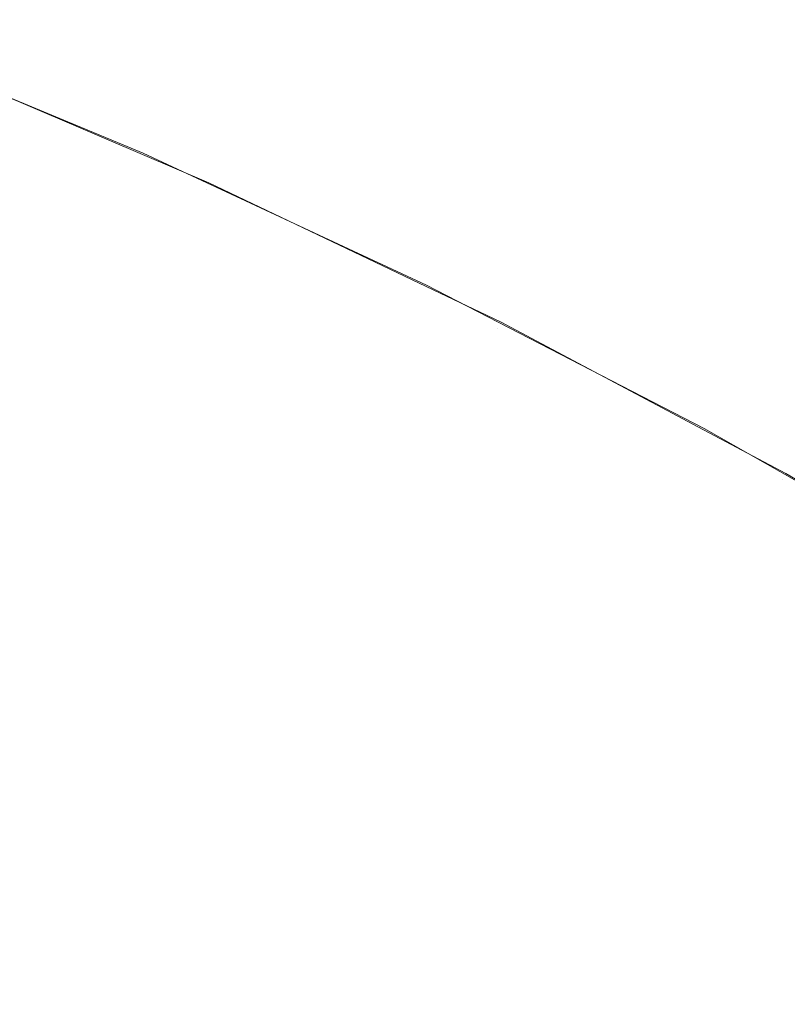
# Model space of a CAD drawing. Header units: centimetres. Extents: x -26 to 27.3, y 37.2 to 39.
# Tile 184 of 256: x -8.121 to -8.1109, y 38.9804 to 38.9934. Entities that reach past the tile are written whole.
import ezdxf

# ---------------------------------------------------------------- set-up
doc = ezdxf.new("R2010")
doc.units = ezdxf.units.CM
doc.header["$LTSCALE"] = 2.54
doc.layers.add('Lucido design-1', color=7, linetype='Continuous')

# ---------------------------------------------------------------- blocks, each defined once
blk = doc.blocks.new('Gruppo-6-1')
at = {"color": 7, "linetype": 'Continuous', "lineweight": 9}
for points, invisible_edges in [([(-8.125713, 38.994626, -349.761412), (-8.124662, 38.994626, -349.754387), (-8.120855, 38.993202, -349.75504), (-8.121883, 38.993202, -349.761903)], 15), ([(-8.125713, 38.994626, -373.728175), (-8.124662, 38.994626, -373.72115), (-8.120855, 38.993202, -373.721803), (-8.121883, 38.993202, -373.728666)], 15), ([(-8.124662, 38.994626, -349.754387), (-8.123313, 38.994626, -349.747413), (-8.119538, 38.993202, -349.748226), (-8.120855, 38.993202, -349.75504)], 15), ([(-8.124662, 38.994626, -373.72115), (-8.123313, 38.994626, -373.714176), (-8.119538, 38.993202, -373.714989), (-8.120855, 38.993202, -373.721803)], 15), ([(-8.123313, 38.994626, -349.747413), (-8.121669, 38.994626, -349.740502), (-8.117932, 38.993202, -349.741475), (-8.119538, 38.993202, -349.748226)], 15), ([(-8.123313, 38.994626, -373.714176), (-8.121669, 38.994626, -373.707265), (-8.117932, 38.993202, -373.708238), (-8.119538, 38.993202, -373.714989)], 15), ([(-8.121669, 38.994626, -349.740502), (-8.119734, 38.994626, -349.733667), (-8.116041, 38.993202, -349.734798), (-8.117932, 38.993202, -349.741475)], 15), ([(-8.121669, 38.994626, -373.707265), (-8.119734, 38.994626, -373.70043), (-8.116041, 38.993202, -373.701561), (-8.117932, 38.993202, -373.708238)], 15), ([(-8.119734, 38.994626, -349.733667), (-8.11751, 38.994626, -349.726921), (-8.113869, 38.993202, -349.728207), (-8.116041, 38.993202, -349.734798)], 15), ([(-8.119734, 38.994626, -373.70043), (-8.11751, 38.994626, -373.693684), (-8.113869, 38.993202, -373.69497), (-8.116041, 38.993202, -373.701561)], 15), ([(-8.11751, 38.994626, -349.726921), (-8.115002, 38.994626, -349.720275), (-8.111418, 38.993202, -349.721715), (-8.113869, 38.993202, -349.728207)], 15), ([(-8.11751, 38.994626, -373.693684), (-8.115002, 38.994626, -373.687038), (-8.111418, 38.993202, -373.688478), (-8.113869, 38.993202, -373.69497)], 15), ([(-8.115002, 38.994626, -349.720275), (-8.112214, 38.994626, -349.713741), (-8.108695, 38.993202, -349.715332), (-8.111418, 38.993202, -349.721715)], 15), ([(-8.115002, 38.994626, -373.687038), (-8.112214, 38.994626, -373.680504), (-8.108695, 38.993202, -373.682095), (-8.111418, 38.993202, -373.688478)], 15), ([(-8.112214, 38.994626, -349.713741), (-8.109151, 38.994626, -349.707332), (-8.105703, 38.993202, -349.709071), (-8.108695, 38.993202, -349.715332)], 15), ([(-8.112214, 38.994626, -373.680504), (-8.109151, 38.994626, -373.674095), (-8.105703, 38.993202, -373.675834), (-8.108695, 38.993202, -373.682095)], 15), ([(-25.859734, 38.993564, -349.347077), (-25.859734, 38.992483, -349.344405), (27.240266, 38.992483, -349.344405), (27.240266, 38.993564, -349.347077)], 10), ([(-25.859734, 38.993564, -373.31384), (-25.859734, 38.992483, -373.311168), (27.240266, 38.992483, -373.311168), (27.240266, 38.993564, -373.31384)], 10), ([(-8.122448, 38.992901, -349.982667), (-8.123207, 38.993202, -349.782667), (-8.11941, 38.991622, -349.782667)], 9), ([(-8.123207, 38.993202, -349.782667), (-8.123059, 38.993202, -349.775729), (-8.119266, 38.991622, -349.77589), (-8.11941, 38.991622, -349.782667)], 7), ([(-8.122448, 38.992901, -373.94943), (-8.123207, 38.993202, -373.74943), (-8.11941, 38.991622, -373.74943)], 9), ([(-8.123207, 38.993202, -373.74943), (-8.123059, 38.993202, -373.742492), (-8.119266, 38.991622, -373.742653), (-8.11941, 38.991622, -373.74943)], 7), ([(-8.123059, 38.993202, -349.775729), (-8.122618, 38.993202, -349.768803), (-8.118835, 38.991622, -349.769125), (-8.119266, 38.991622, -349.77589)], 15), ([(-8.123059, 38.993202, -373.742492), (-8.122618, 38.993202, -373.735566), (-8.118835, 38.991622, -373.735888), (-8.119266, 38.991622, -373.742653)], 15), ([(-8.122618, 38.993202, -349.768803), (-8.121883, 38.993202, -349.761903), (-8.118117, 38.991622, -349.762385), (-8.118835, 38.991622, -349.769125)], 15), ([(-8.122618, 38.993202, -373.735566), (-8.121883, 38.993202, -373.728666), (-8.118117, 38.991622, -373.729148), (-8.118835, 38.991622, -373.735888)], 15), ([(-8.121883, 38.993202, -349.761903), (-8.120855, 38.993202, -349.75504), (-8.117113, 38.991622, -349.755681), (-8.118117, 38.991622, -349.762385)], 15), ([(-8.121883, 38.993202, -373.728666), (-8.120855, 38.993202, -373.721803), (-8.117113, 38.991622, -373.722444), (-8.118117, 38.991622, -373.729148)], 15), ([(-8.120855, 38.993202, -349.75504), (-8.119538, 38.993202, -349.748226), (-8.115826, 38.991622, -349.749026), (-8.117113, 38.991622, -349.755681)], 15), ([(-8.120855, 38.993202, -373.721803), (-8.119538, 38.993202, -373.714989), (-8.115826, 38.991622, -373.715789), (-8.117113, 38.991622, -373.722444)], 15), ([(-8.119538, 38.993202, -349.748226), (-8.117932, 38.993202, -349.741475), (-8.114258, 38.991622, -349.742432), (-8.115826, 38.991622, -349.749026)], 15), ([(-8.119538, 38.993202, -373.714989), (-8.117932, 38.993202, -373.708238), (-8.114258, 38.991622, -373.709195), (-8.115826, 38.991622, -373.715789)], 15), ([(-8.117932, 38.993202, -349.741475), (-8.116041, 38.993202, -349.734798), (-8.112411, 38.991622, -349.73591), (-8.114258, 38.991622, -349.742432)], 15), ([(-8.117932, 38.993202, -373.708238), (-8.116041, 38.993202, -373.701561), (-8.112411, 38.991622, -373.702673), (-8.114258, 38.991622, -373.709195)], 15), ([(-8.116041, 38.993202, -349.734798), (-8.113869, 38.993202, -349.728207), (-8.110289, 38.991622, -349.729472), (-8.112411, 38.991622, -349.73591)], 15), ([(-8.116041, 38.993202, -373.701561), (-8.113869, 38.993202, -373.69497), (-8.110289, 38.991622, -373.696235), (-8.112411, 38.991622, -373.702673)], 15), ([(-8.113869, 38.993202, -349.728207), (-8.111418, 38.993202, -349.721715), (-8.107896, 38.991622, -349.72313), (-8.110289, 38.991622, -349.729472)], 15), ([(-8.113869, 38.993202, -373.69497), (-8.111418, 38.993202, -373.688478), (-8.107896, 38.991622, -373.689893), (-8.110289, 38.991622, -373.696235)], 15), ([(-8.111418, 38.993202, -349.721715), (-8.108695, 38.993202, -349.715332), (-8.105235, 38.991622, -349.716896), (-8.107896, 38.991622, -349.72313)], 15), ([(-8.111418, 38.993202, -373.688478), (-8.108695, 38.993202, -373.682095), (-8.105235, 38.991622, -373.683659), (-8.107896, 38.991622, -373.689893)], 15), ([(-8.122484, 38.992813, -349.987027), (-8.118583, 38.991148, -349.987027), (-8.118692, 38.990906, -349.991159), (-8.122583, 38.992566, -349.991159)], 15), ([(-8.122484, 38.992813, -373.95379), (-8.118583, 38.991148, -373.95379), (-8.118692, 38.990906, -373.957922), (-8.122583, 38.992566, -373.957922)], 15), ([(-8.118583, 38.991148, -349.987027), (-8.122484, 38.992813, -349.987027), (-8.122448, 38.992901, -349.982667), (-8.119416, 38.991607, -349.982667)], 11), ([(-8.118583, 38.991148, -373.95379), (-8.122484, 38.992813, -373.95379), (-8.122448, 38.992901, -373.94943), (-8.119416, 38.991607, -373.94943)], 11), ([(-8.11941, 38.991622, -349.782667), (-8.119416, 38.991607, -349.982667), (-8.122448, 38.992901, -349.982667)], 9), ([(-8.11941, 38.991622, -373.74943), (-8.119416, 38.991607, -373.94943), (-8.122448, 38.992901, -373.94943)], 9), ([(-8.122583, 38.992566, -349.991159), (-8.118692, 38.990906, -349.991159), (-8.118872, 38.990508, -349.995273), (-8.122746, 38.992161, -349.995273)], 15), ([(-8.122583, 38.992566, -373.957922), (-8.118692, 38.990906, -373.957922), (-8.118872, 38.990508, -373.962036), (-8.122746, 38.992161, -373.962036)], 15), ([(27.240266, 38.991995, -349.343202), (27.240266, 38.992483, -349.344405), (-25.859734, 38.992483, -349.344405), (-25.859734, 38.991995, -349.343202)], 10), ([(27.240266, 38.991995, -373.309965), (27.240266, 38.992483, -373.311168), (-25.859734, 38.992483, -373.311168), (-25.859734, 38.991995, -373.309965)], 10), ([(-8.122746, 38.992161, -349.995273), (-8.118872, 38.990508, -349.995273), (-8.119122, 38.989956, -349.999363), (-8.122971, 38.991598, -349.999363)], 15), ([(-8.122746, 38.992161, -373.962036), (-8.118872, 38.990508, -373.962036), (-8.119122, 38.989956, -373.966126), (-8.122971, 38.991598, -373.966126)], 15), ([(-25.859734, 38.991995, -349.343202), (-25.859734, 38.990727, -349.340412), (27.240266, 38.990727, -349.340412), (27.240266, 38.991995, -349.343202)], 10), ([(-25.859734, 38.991995, -373.309965), (-25.859734, 38.990727, -373.307175), (27.240266, 38.990727, -373.307175), (27.240266, 38.991995, -373.309965)], 10), ([(-8.122971, 38.991598, -349.999363), (-8.119122, 38.989956, -349.999363), (-8.11944, 38.989251, -350.00342), (-8.12326, 38.990881, -350.00342)], 15), ([(-8.122971, 38.991598, -373.966126), (-8.119122, 38.989956, -373.966126), (-8.11944, 38.989251, -373.970183), (-8.12326, 38.990881, -373.970183)], 15), ([(-8.118544, 38.991235, -349.982667), (-8.119416, 38.991607, -349.982667), (-8.11941, 38.991622, -349.782667)], 10), ([(-8.118544, 38.991235, -373.94943), (-8.119416, 38.991607, -373.94943), (-8.11941, 38.991622, -373.74943)], 10), ([(-8.119416, 38.991607, -349.982667), (-8.118544, 38.991235, -349.982667), (-8.118583, 38.991148, -349.987027)], 10), ([(-8.119416, 38.991607, -373.94943), (-8.118544, 38.991235, -373.94943), (-8.118583, 38.991148, -373.95379)], 10), ([(-8.118544, 38.991235, -349.982667), (-8.11941, 38.991622, -349.782667), (-8.115685, 38.989888, -349.782667)], 9), ([(-8.11941, 38.991622, -349.782667), (-8.119266, 38.991622, -349.77589), (-8.115544, 38.989888, -349.776048), (-8.115685, 38.989888, -349.782667)], 7), ([(-8.118544, 38.991235, -373.94943), (-8.11941, 38.991622, -373.74943), (-8.115685, 38.989888, -373.74943)], 9), ([(-8.11941, 38.991622, -373.74943), (-8.119266, 38.991622, -373.742653), (-8.115544, 38.989888, -373.742811), (-8.115685, 38.989888, -373.74943)], 7), ([(-8.119266, 38.991622, -349.77589), (-8.118835, 38.991622, -349.769125), (-8.115123, 38.989888, -349.769441), (-8.115544, 38.989888, -349.776048)], 15), ([(-8.119266, 38.991622, -373.742653), (-8.118835, 38.991622, -373.735888), (-8.115123, 38.989888, -373.736204), (-8.115544, 38.989888, -373.742811)], 15), ([(-8.118835, 38.991622, -349.769125), (-8.118117, 38.991622, -349.762385), (-8.114422, 38.989888, -349.762858), (-8.115123, 38.989888, -349.769441)], 15), ([(-8.118835, 38.991622, -373.735888), (-8.118117, 38.991622, -373.729148), (-8.114422, 38.989888, -373.729621), (-8.115123, 38.989888, -373.736204)], 15), ([(-8.118117, 38.991622, -349.762385), (-8.117113, 38.991622, -349.755681), (-8.113441, 38.989888, -349.756311), (-8.114422, 38.989888, -349.762858)], 15), ([(-8.118117, 38.991622, -373.729148), (-8.117113, 38.991622, -373.722444), (-8.113441, 38.989888, -373.723074), (-8.114422, 38.989888, -373.729621)], 15), ([(-8.117113, 38.991622, -349.755681), (-8.115826, 38.991622, -349.749026), (-8.112184, 38.989888, -349.749811), (-8.113441, 38.989888, -349.756311)], 15), ([(-8.117113, 38.991622, -373.722444), (-8.115826, 38.991622, -373.715789), (-8.112184, 38.989888, -373.716574), (-8.113441, 38.989888, -373.723074)], 15), ([(-8.115826, 38.991622, -349.749026), (-8.114258, 38.991622, -349.742432), (-8.110653, 38.989888, -349.74337), (-8.112184, 38.989888, -349.749811)], 15), ([(-8.115826, 38.991622, -373.715789), (-8.114258, 38.991622, -373.709195), (-8.110653, 38.989888, -373.710133), (-8.112184, 38.989888, -373.716574)], 15), ([(-8.114258, 38.991622, -349.742432), (-8.112411, 38.991622, -349.73591), (-8.108849, 38.989888, -349.737001), (-8.110653, 38.989888, -349.74337)], 15), ([(-8.114258, 38.991622, -373.709195), (-8.112411, 38.991622, -373.702673), (-8.108849, 38.989888, -373.703764), (-8.110653, 38.989888, -373.710133)], 15), ([(-8.112411, 38.991622, -349.73591), (-8.110289, 38.991622, -349.729472), (-8.106776, 38.989888, -349.730713), (-8.108849, 38.989888, -349.737001)], 15), ([(-8.112411, 38.991622, -373.702673), (-8.110289, 38.991622, -373.696235), (-8.106776, 38.989888, -373.697476), (-8.108849, 38.989888, -373.703764)], 15), ([(-8.118583, 38.991148, -349.987027), (-8.114756, 38.98932, -349.987027), (-8.114876, 38.989082, -349.991159), (-8.118692, 38.990906, -349.991159)], 15), ([(-8.118583, 38.991148, -373.95379), (-8.114756, 38.98932, -373.95379), (-8.114876, 38.989082, -373.957922), (-8.118692, 38.990906, -373.957922)], 15), ([(-8.114756, 38.98932, -349.987027), (-8.118583, 38.991148, -349.987027), (-8.118544, 38.991235, -349.982667), (-8.115692, 38.989872, -349.982667)], 11), ([(-8.114756, 38.98932, -373.95379), (-8.118583, 38.991148, -373.95379), (-8.118544, 38.991235, -373.94943), (-8.115692, 38.989872, -373.94943)], 11), ([(-8.115685, 38.989888, -349.782667), (-8.115692, 38.989872, -349.982667), (-8.118544, 38.991235, -349.982667)], 9), ([(-8.115685, 38.989888, -373.74943), (-8.115692, 38.989872, -373.94943), (-8.118544, 38.991235, -373.94943)], 9), ([(-8.12326, 38.990881, -350.00342), (-8.11944, 38.989251, -350.00342), (-8.119827, 38.988395, -350.007438), (-8.12361, 38.990009, -350.007438)], 15), ([(-8.12326, 38.990881, -373.970183), (-8.11944, 38.989251, -373.970183), (-8.119827, 38.988395, -373.974201), (-8.12361, 38.990009, -373.974201)], 15), ([(-8.118692, 38.990906, -349.991159), (-8.114876, 38.989082, -349.991159), (-8.115073, 38.988692, -349.995273), (-8.118872, 38.990508, -349.995273)], 15), ([(-8.118692, 38.990906, -373.957922), (-8.114876, 38.989082, -373.957922), (-8.115073, 38.988692, -373.962036), (-8.118872, 38.990508, -373.962036)], 15), ([(27.240266, 38.990264, -349.339392), (27.240266, 38.990727, -349.340412), (-25.859734, 38.990727, -349.340412), (-25.859734, 38.990264, -349.339392)], 10), ([(27.240266, 38.990264, -373.306155), (27.240266, 38.990727, -373.307175), (-25.859734, 38.990727, -373.307175), (-25.859734, 38.990264, -373.306155)], 10), ([(-8.118872, 38.990508, -349.995273), (-8.115073, 38.988692, -349.995273), (-8.115345, 38.988151, -349.999363), (-8.119122, 38.989956, -349.999363)], 15), ([(-8.118872, 38.990508, -373.962036), (-8.115073, 38.988692, -373.962036), (-8.115345, 38.988151, -373.966126), (-8.119122, 38.989956, -373.966126)], 15), ([(-25.859734, 38.990264, -349.339392), (-25.859734, 38.988799, -349.336499), (27.240266, 38.988799, -349.336499), (27.240266, 38.990264, -349.339392)], 10), ([(-25.859734, 38.990264, -373.306155), (-25.859734, 38.988799, -373.303262), (27.240266, 38.988799, -373.303262), (27.240266, 38.990264, -373.306155)], 10), ([(-8.12361, 38.990009, -350.007438), (-8.119827, 38.988395, -350.007438), (-8.120282, 38.987389, -350.011411), (-8.124022, 38.988985, -350.011411)], 15), ([(-8.12361, 38.990009, -373.974201), (-8.119827, 38.988395, -373.974201), (-8.120282, 38.987389, -373.978174), (-8.124022, 38.988985, -373.978174)], 15), ([(-8.119122, 38.989956, -349.999363), (-8.115345, 38.988151, -349.999363), (-8.115694, 38.987461, -350.00342), (-8.11944, 38.989251, -350.00342)], 15), ([(-8.119122, 38.989956, -373.966126), (-8.115345, 38.988151, -373.966126), (-8.115694, 38.987461, -373.970183), (-8.11944, 38.989251, -373.970183)], 15), ([(-8.114713, 38.989405, -349.982667), (-8.115692, 38.989872, -349.982667), (-8.115685, 38.989888, -349.782667)], 10), ([(-8.114713, 38.989405, -373.94943), (-8.115692, 38.989872, -373.94943), (-8.115685, 38.989888, -373.74943)], 10), ([(-8.115692, 38.989872, -349.982667), (-8.114713, 38.989405, -349.982667), (-8.114756, 38.98932, -349.987027)], 10), ([(-8.115692, 38.989872, -373.94943), (-8.114713, 38.989405, -373.94943), (-8.114756, 38.98932, -373.95379)], 10), ([(-8.114713, 38.989405, -349.982667), (-8.115685, 38.989888, -349.782667), (-8.112037, 38.988004, -349.782667)], 9), ([(-8.115685, 38.989888, -349.782667), (-8.115544, 38.989888, -349.776048), (-8.1119, 38.988004, -349.776203), (-8.112037, 38.988004, -349.782667)], 7), ([(-8.114713, 38.989405, -373.94943), (-8.115685, 38.989888, -373.74943), (-8.112037, 38.988004, -373.74943)], 9), ([(-8.115685, 38.989888, -373.74943), (-8.115544, 38.989888, -373.742811), (-8.1119, 38.988004, -373.742966), (-8.112037, 38.988004, -373.74943)], 7), ([(-8.115544, 38.989888, -349.776048), (-8.115123, 38.989888, -349.769441), (-8.111488, 38.988004, -349.76975), (-8.1119, 38.988004, -349.776203)], 15), ([(-8.115544, 38.989888, -373.742811), (-8.115123, 38.989888, -373.736204), (-8.111488, 38.988004, -373.736514), (-8.1119, 38.988004, -373.742966)], 15), ([(-8.115123, 38.989888, -349.769441), (-8.114422, 38.989888, -349.762858), (-8.110803, 38.988004, -349.763321), (-8.111488, 38.988004, -349.76975)], 15), ([(-8.115123, 38.989888, -373.736204), (-8.114422, 38.989888, -373.729621), (-8.110803, 38.988004, -373.730084), (-8.111488, 38.988004, -373.736514)], 15), ([(-8.114422, 38.989888, -349.762858), (-8.113441, 38.989888, -349.756311), (-8.109846, 38.988004, -349.756927), (-8.110803, 38.988004, -349.763321)], 15), ([(-8.114422, 38.989888, -373.729621), (-8.113441, 38.989888, -373.723074), (-8.109846, 38.988004, -373.72369), (-8.110803, 38.988004, -373.730084)], 15), ([(-8.113441, 38.989888, -349.756311), (-8.112184, 38.989888, -349.749811), (-8.108619, 38.988004, -349.75058), (-8.109846, 38.988004, -349.756927)], 15), ([(-8.113441, 38.989888, -373.723074), (-8.112184, 38.989888, -373.716574), (-8.108619, 38.988004, -373.717343), (-8.109846, 38.988004, -373.72369)], 15), ([(-8.112184, 38.989888, -349.749811), (-8.110653, 38.989888, -349.74337), (-8.107123, 38.988004, -349.74429), (-8.108619, 38.988004, -349.75058)], 15), ([(-8.112184, 38.989888, -373.716574), (-8.110653, 38.989888, -373.710133), (-8.107123, 38.988004, -373.711053), (-8.108619, 38.988004, -373.717343)], 15), ([(-8.114756, 38.98932, -349.987027), (-8.111011, 38.98733, -349.987027), (-8.11114, 38.987098, -349.991159), (-8.114876, 38.989082, -349.991159)], 15), ([(-8.114756, 38.98932, -373.95379), (-8.111011, 38.98733, -373.95379), (-8.11114, 38.987098, -373.957922), (-8.114876, 38.989082, -373.957922)], 15), ([(-8.111011, 38.98733, -349.987027), (-8.114756, 38.98932, -349.987027), (-8.114713, 38.989405, -349.982667), (-8.112046, 38.987988, -349.982667)], 11), ([(-8.111011, 38.98733, -373.95379), (-8.114756, 38.98932, -373.95379), (-8.114713, 38.989405, -373.94943), (-8.112046, 38.987988, -373.94943)], 11), ([(-8.112037, 38.988004, -349.782667), (-8.112046, 38.987988, -349.982667), (-8.114713, 38.989405, -349.982667)], 9), ([(-8.112037, 38.988004, -373.74943), (-8.112046, 38.987988, -373.94943), (-8.114713, 38.989405, -373.94943)], 9), ([(-8.11944, 38.989251, -350.00342), (-8.115694, 38.987461, -350.00342), (-8.116117, 38.986622, -350.007438), (-8.119827, 38.988395, -350.007438)], 15), ([(-8.11944, 38.989251, -373.970183), (-8.115694, 38.987461, -373.970183), (-8.116117, 38.986622, -373.974201), (-8.119827, 38.988395, -373.974201)], 15), ([(-8.114876, 38.989082, -349.991159), (-8.11114, 38.987098, -349.991159), (-8.111353, 38.986717, -349.995273), (-8.115073, 38.988692, -349.995273)], 15), ([(-8.114876, 38.989082, -373.957922), (-8.11114, 38.987098, -373.957922), (-8.111353, 38.986717, -373.962036), (-8.115073, 38.988692, -373.962036)], 15), ([(-8.124022, 38.988985, -350.011411), (-8.120282, 38.987389, -350.011411), (-8.120803, 38.986236, -350.015332), (-8.124493, 38.987811, -350.015332)], 15), ([(-8.124022, 38.988985, -373.978174), (-8.120282, 38.987389, -373.978174), (-8.120803, 38.986236, -373.982095), (-8.124493, 38.987811, -373.982095)], 15), ([(27.240266, 38.988373, -349.335655), (27.240266, 38.988799, -349.336499), (-25.859734, 38.988799, -349.336499), (-25.859734, 38.988373, -349.335655)], 10), ([(27.240266, 38.988373, -373.302418), (27.240266, 38.988799, -373.303262), (-25.859734, 38.988799, -373.303262), (-25.859734, 38.988373, -373.302418)], 10), ([(-8.115073, 38.988692, -349.995273), (-8.111353, 38.986717, -349.995273), (-8.111649, 38.986188, -349.999363), (-8.115345, 38.988151, -349.999363)], 15), ([(-8.115073, 38.988692, -373.962036), (-8.111353, 38.986717, -373.962036), (-8.111649, 38.986188, -373.966126), (-8.115345, 38.988151, -373.966126)], 15), ([(-25.859734, 38.988373, -349.335655), (-25.859734, 38.986703, -349.332673), (27.240266, 38.986703, -349.332673), (27.240266, 38.988373, -349.335655)], 10), ([(-25.859734, 38.988373, -373.302418), (-25.859734, 38.986703, -373.299436), (27.240266, 38.986703, -373.299436), (27.240266, 38.988373, -373.302418)], 10), ([(-8.119827, 38.988395, -350.007438), (-8.116117, 38.986622, -350.007438), (-8.116613, 38.985636, -350.011411), (-8.120282, 38.987389, -350.011411)], 15), ([(-8.119827, 38.988395, -373.974201), (-8.116117, 38.986622, -373.974201), (-8.116613, 38.985636, -373.978174), (-8.120282, 38.987389, -373.978174)], 15), ([(-8.115345, 38.988151, -349.999363), (-8.111649, 38.986188, -349.999363), (-8.112026, 38.985513, -350.00342), (-8.115694, 38.987461, -350.00342)], 15), ([(-8.115345, 38.988151, -373.966126), (-8.111649, 38.986188, -373.966126), (-8.112026, 38.985513, -373.970183), (-8.115694, 38.987461, -373.970183)], 15), ([(-8.110964, 38.987413, -349.982667), (-8.112046, 38.987988, -349.982667), (-8.112037, 38.988004, -349.782667)], 10), ([(-8.110964, 38.987413, -373.94943), (-8.112046, 38.987988, -373.94943), (-8.112037, 38.988004, -373.74943)], 10), ([(-8.112046, 38.987988, -349.982667), (-8.110964, 38.987413, -349.982667), (-8.111011, 38.98733, -349.987027)], 10), ([(-8.112046, 38.987988, -373.94943), (-8.110964, 38.987413, -373.94943), (-8.111011, 38.98733, -373.95379)], 10), ([(-8.110964, 38.987413, -349.982667), (-8.112037, 38.988004, -349.782667), (-8.108473, 38.985974, -349.782667)], 9), ([(-8.112037, 38.988004, -349.782667), (-8.1119, 38.988004, -349.776203), (-8.108339, 38.985974, -349.776354), (-8.108473, 38.985974, -349.782667)], 7), ([(-8.110964, 38.987413, -373.94943), (-8.112037, 38.988004, -373.74943), (-8.108473, 38.985974, -373.74943)], 9), ([(-8.112037, 38.988004, -373.74943), (-8.1119, 38.988004, -373.742966), (-8.108339, 38.985974, -373.743117), (-8.108473, 38.985974, -373.74943)], 7), ([(-8.1119, 38.988004, -349.776203), (-8.111488, 38.988004, -349.76975), (-8.107937, 38.985974, -349.770053), (-8.108339, 38.985974, -349.776354)], 15), ([(-8.1119, 38.988004, -373.742966), (-8.111488, 38.988004, -373.736514), (-8.107937, 38.985974, -373.736816), (-8.108339, 38.985974, -373.743117)], 15), ([(-8.111488, 38.988004, -349.76975), (-8.110803, 38.988004, -349.763321), (-8.107268, 38.985974, -349.763774), (-8.107937, 38.985974, -349.770053)], 15), ([(-8.111488, 38.988004, -373.736514), (-8.110803, 38.988004, -373.730084), (-8.107268, 38.985974, -373.730537), (-8.107937, 38.985974, -373.736816)], 15), ([(-8.124493, 38.987811, -350.015332), (-8.120803, 38.986236, -350.015332), (-8.12139, 38.984938, -350.019194), (-8.125024, 38.986489, -350.019194)], 15), ([(-8.124493, 38.987811, -373.982095), (-8.120803, 38.986236, -373.982095), (-8.12139, 38.984938, -373.985957), (-8.125024, 38.986489, -373.985957)], 15), ([(-8.120282, 38.987389, -350.011411), (-8.116613, 38.985636, -350.011411), (-8.117183, 38.984506, -350.015332), (-8.120803, 38.986236, -350.015332)], 15), ([(-8.120282, 38.987389, -373.978174), (-8.116613, 38.985636, -373.978174), (-8.117183, 38.984506, -373.982095), (-8.120803, 38.986236, -373.982095)], 15), ([(-8.115694, 38.987461, -350.00342), (-8.112026, 38.985513, -350.00342), (-8.112484, 38.984692, -350.007438), (-8.116117, 38.986622, -350.007438)], 15), ([(-8.115694, 38.987461, -373.970183), (-8.112026, 38.985513, -373.970183), (-8.112484, 38.984692, -373.974201), (-8.116117, 38.986622, -373.974201)], 15), ([(-8.107353, 38.985184, -349.987027), (-8.111011, 38.98733, -349.987027), (-8.110964, 38.987413, -349.982667), (-8.108483, 38.985957, -349.982667)], 11), ([(-8.107353, 38.985184, -373.95379), (-8.111011, 38.98733, -373.95379), (-8.110964, 38.987413, -373.94943), (-8.108483, 38.985957, -373.94943)], 11), ([(-8.108473, 38.985974, -349.782667), (-8.108483, 38.985957, -349.982667), (-8.110964, 38.987413, -349.982667)], 9), ([(-8.108473, 38.985974, -373.74943), (-8.108483, 38.985957, -373.94943), (-8.110964, 38.987413, -373.94943)], 9), ([(-8.111011, 38.98733, -349.987027), (-8.107353, 38.985184, -349.987027), (-8.107492, 38.984957, -349.991159), (-8.11114, 38.987098, -349.991159)], 15), ([(-8.111011, 38.98733, -373.95379), (-8.107353, 38.985184, -373.95379), (-8.107492, 38.984957, -373.957922), (-8.11114, 38.987098, -373.957922)], 15), ([(-8.11114, 38.987098, -349.991159), (-8.107492, 38.984957, -349.991159), (-8.107721, 38.984586, -349.995273), (-8.111353, 38.986717, -349.995273)], 15), ([(-8.11114, 38.987098, -373.957922), (-8.107492, 38.984957, -373.957922), (-8.107721, 38.984586, -373.962036), (-8.111353, 38.986717, -373.962036)], 15), ([(27.240266, 38.986325, -349.331997), (27.240266, 38.986703, -349.332673), (-25.859734, 38.986703, -349.332673), (-25.859734, 38.986325, -349.331997)], 10), ([(27.240266, 38.986325, -373.29876), (27.240266, 38.986703, -373.299436), (-25.859734, 38.986703, -373.299436), (-25.859734, 38.986325, -373.29876)], 10), ([(-8.116117, 38.986622, -350.007438), (-8.112484, 38.984692, -350.007438), (-8.113022, 38.983729, -350.011411), (-8.116613, 38.985636, -350.011411)], 15), ([(-8.116117, 38.986622, -373.974201), (-8.112484, 38.984692, -373.974201), (-8.113022, 38.983729, -373.978174), (-8.116613, 38.985636, -373.978174)], 15), ([(-8.111353, 38.986717, -349.995273), (-8.107721, 38.984586, -349.995273), (-8.108039, 38.98407, -349.999363), (-8.111649, 38.986188, -349.999363)], 15), ([(-8.111353, 38.986717, -373.962036), (-8.107721, 38.984586, -373.962036), (-8.108039, 38.98407, -373.966126), (-8.111649, 38.986188, -373.966126)], 15), ([(-25.859734, 38.986325, -349.331997), (-25.859734, 38.984442, -349.328942), (27.240266, 38.984442, -349.328942), (27.240266, 38.986325, -349.331997)], 10), ([(-25.859734, 38.986325, -373.29876), (-25.859734, 38.984442, -373.295705), (27.240266, 38.984442, -373.295705), (27.240266, 38.986325, -373.29876)], 10), ([(-8.120803, 38.986236, -350.015332), (-8.117183, 38.984506, -350.015332), (-8.117824, 38.983235, -350.019194), (-8.12139, 38.984938, -350.019194)], 15), ([(-8.120803, 38.986236, -373.982095), (-8.117183, 38.984506, -373.982095), (-8.117824, 38.983235, -373.985957), (-8.12139, 38.984938, -373.985957)], 15), ([(-8.111649, 38.986188, -349.999363), (-8.108039, 38.98407, -349.999363), (-8.108444, 38.983411, -350.00342), (-8.112026, 38.985513, -350.00342)], 15), ([(-8.111649, 38.986188, -373.966126), (-8.108039, 38.98407, -373.966126), (-8.108444, 38.983411, -373.970183), (-8.112026, 38.985513, -373.970183)], 15), ([(-8.116613, 38.985636, -350.011411), (-8.113022, 38.983729, -350.011411), (-8.113639, 38.982624, -350.015332), (-8.117183, 38.984506, -350.015332)], 15), ([(-8.116613, 38.985636, -373.978174), (-8.113022, 38.983729, -373.978174), (-8.113639, 38.982624, -373.982095), (-8.117183, 38.984506, -373.982095)], 15), ([(-8.112026, 38.985513, -350.00342), (-8.108444, 38.983411, -350.00342), (-8.108937, 38.982611, -350.007438), (-8.112484, 38.984692, -350.007438)], 15), ([(-8.112026, 38.985513, -373.970183), (-8.108444, 38.983411, -373.970183), (-8.108937, 38.982611, -373.974201), (-8.112484, 38.984692, -373.974201)], 15), ([(-8.12139, 38.984938, -350.019194), (-8.117824, 38.983235, -350.019194), (-8.118536, 38.981823, -350.02299), (-8.122041, 38.983498, -350.02299)], 15), ([(-8.12139, 38.984938, -373.985957), (-8.117824, 38.983235, -373.985957), (-8.118536, 38.981823, -373.989753), (-8.122041, 38.983498, -373.989753)], 15), ([(-8.112484, 38.984692, -350.007438), (-8.108937, 38.982611, -350.007438), (-8.109516, 38.981671, -350.011411), (-8.113022, 38.983729, -350.011411)], 15), ([(-8.112484, 38.984692, -373.974201), (-8.108937, 38.982611, -373.974201), (-8.109516, 38.981671, -373.978174), (-8.113022, 38.983729, -373.978174)], 15), ([(27.240266, 38.984123, -349.328425), (27.240266, 38.984442, -349.328942), (-25.859734, 38.984442, -349.328942), (-25.859734, 38.984123, -349.328425)], 10), ([(27.240266, 38.984123, -373.295188), (27.240266, 38.984442, -373.295705), (-25.859734, 38.984442, -373.295705), (-25.859734, 38.984123, -373.295188)], 10), ([(-8.117183, 38.984506, -350.015332), (-8.113639, 38.982624, -350.015332), (-8.114334, 38.981381, -350.019194), (-8.117824, 38.983235, -350.019194)], 15), ([(-8.117183, 38.984506, -373.982095), (-8.113639, 38.982624, -373.982095), (-8.114334, 38.981381, -373.985957), (-8.117824, 38.983235, -373.985957)], 15), ([(-25.859734, 38.984123, -349.328425), (-25.859734, 38.98202, -349.325314), (27.240266, 38.98202, -349.325314), (27.240266, 38.984123, -349.328425)], 10), ([(-25.859734, 38.984123, -373.295188), (-25.859734, 38.98202, -373.292077), (27.240266, 38.98202, -373.292077), (27.240266, 38.984123, -373.295188)], 10), ([(-8.113022, 38.983729, -350.011411), (-8.109516, 38.981671, -350.011411), (-8.110179, 38.980594, -350.015332), (-8.113639, 38.982624, -350.015332)], 15), ([(-8.113022, 38.983729, -373.978174), (-8.109516, 38.981671, -373.978174), (-8.110179, 38.980594, -373.982095), (-8.113639, 38.982624, -373.982095)], 15), ([(-8.122041, 38.983498, -350.02299), (-8.118536, 38.981823, -350.02299), (-8.119316, 38.980275, -350.026716), (-8.122755, 38.981918, -350.026716)], 15), ([(-8.122041, 38.983498, -373.989753), (-8.118536, 38.981823, -373.989753), (-8.119316, 38.980275, -373.993479), (-8.122755, 38.981918, -373.993479)], 15), ([(-8.117824, 38.983235, -350.019194), (-8.114334, 38.981381, -350.019194), (-8.115105, 38.980001, -350.02299), (-8.118536, 38.981823, -350.02299)], 15), ([(-8.117824, 38.983235, -373.985957), (-8.114334, 38.981381, -373.985957), (-8.115105, 38.980001, -373.989753), (-8.118536, 38.981823, -373.989753)], 15), ([(-8.113639, 38.982624, -350.015332), (-8.110179, 38.980594, -350.015332), (-8.110926, 38.979381, -350.019194), (-8.114334, 38.981381, -350.019194)], 15), ([(-8.113639, 38.982624, -373.982095), (-8.110179, 38.980594, -373.982095), (-8.110926, 38.979381, -373.985957), (-8.114334, 38.981381, -373.985957)], 15), ([(27.240266, 38.981771, -349.324944), (27.240266, 38.98202, -349.325314), (-25.859734, 38.98202, -349.325314), (-25.859734, 38.981771, -349.324944)], 10), ([(27.240266, 38.981771, -373.291708), (27.240266, 38.98202, -373.292077), (-25.859734, 38.98202, -373.292077), (-25.859734, 38.981771, -373.291708)], 10), ([(-8.122755, 38.981918, -350.026716), (-8.119316, 38.980275, -350.026716), (-8.120164, 38.978593, -350.030363), (-8.123531, 38.980202, -350.030363)], 15), ([(-8.122755, 38.981918, -373.993479), (-8.119316, 38.980275, -373.993479), (-8.120164, 38.978593, -373.997126), (-8.123531, 38.980202, -373.997126)], 15), ([(-8.118536, 38.981823, -350.02299), (-8.115105, 38.980001, -350.02299), (-8.115951, 38.978487, -350.026716), (-8.119316, 38.980275, -350.026716)], 15), ([(-8.118536, 38.981823, -373.989753), (-8.115105, 38.980001, -373.989753), (-8.115951, 38.978487, -373.993479), (-8.119316, 38.980275, -373.993479)], 15), ([(-25.859734, 38.981771, -349.324944), (-25.859734, 38.979443, -349.321794), (27.240266, 38.979443, -349.321794), (27.240266, 38.981771, -349.324944)], 10), ([(-25.859734, 38.981771, -373.291708), (-25.859734, 38.979443, -373.288557), (27.240266, 38.979443, -373.288557), (27.240266, 38.981771, -373.291708)], 10), ([(-8.114334, 38.981381, -350.019194), (-8.110926, 38.979381, -350.019194), (-8.111755, 38.978035, -350.02299), (-8.115105, 38.980001, -350.02299)], 15), ([(-8.114334, 38.981381, -373.985957), (-8.110926, 38.979381, -373.985957), (-8.111755, 38.978035, -373.989753), (-8.115105, 38.980001, -373.989753)], 15)]:
    blk.add_3dface(points, dxfattribs=dict(at, invisible_edges=invisible_edges))

msp = doc.modelspace()

# ---------------------------------------------------------------- block references
at = {"layer": 'Lucido design-1', "color": 7}
msp.add_blockref('Gruppo-6-1', (0, 0), dxfattribs=at)

doc.saveas('drawing.dxf')
